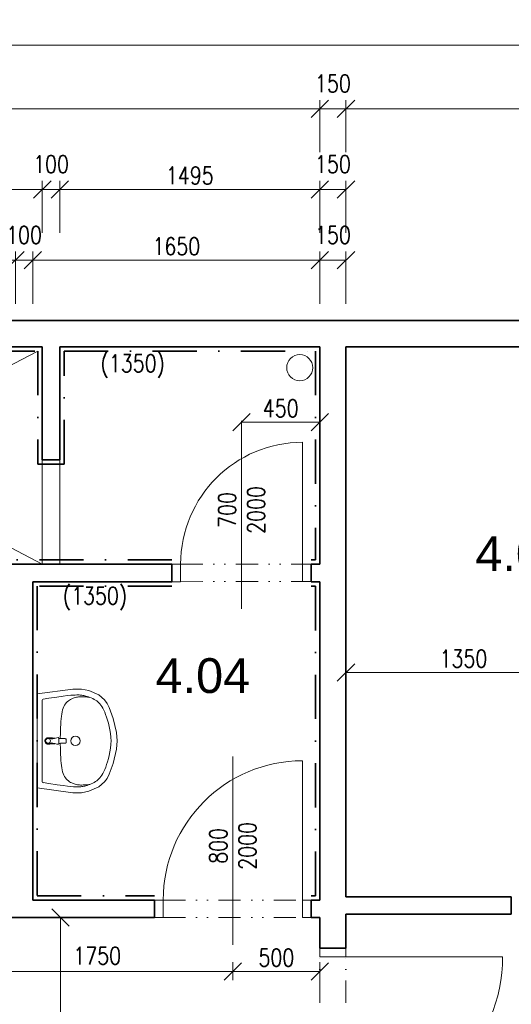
# Model space of a CAD drawing. Header units: millimetres. Extents: x -485339 to 286898, y -1189934 to 1602269.
# Tile 139 of 230: x -72230 to -69405, y -717226 to -711569. Entities that reach past the tile are written whole.
import ezdxf

# ---------------------------------------------------------------- set-up
doc = ezdxf.new("R2010")
doc.units = ezdxf.units.MM
doc.header["$LTSCALE"] = 10
doc.linetypes.add('DASHDOT', pattern=[25.4, 12.7, -6.35, 0, -6.35])
doc.linetypes.add('DĚLICÍ2', pattern=[15.875, 6.35, -3.175, 0, -3.175, 0, -3.175])
doc.layers.get('Defpoints').update_dxf_attribs({"lineweight": 0})
for name, color, linetype, lineweight, true_color in [('BOUR_DVEŘE', 7, 'Continuous', 18, 0x4ccd32), ('BOUR_ker.obklad', 7, 'DASHDOT', 35, 0x4ccd32), ('BOUR_zařizováky', 7, 'Continuous', 18, 0x4ccd32), ('BOURÁNÍ_POPIS', 7, 'Continuous', 18, 0x4ccd32)]:
    doc.layers.add(name, color=color, linetype=linetype, lineweight=lineweight, true_color=true_color)
for name, color, linetype, lineweight in [('St__otvory_dveře', 40, 'Continuous', 18), ('St_kóty', 132, 'Continuous', 18), ('St_plocha_místnosti', 250, 'Continuous', 18), ('St_popis_otvory', 40, 'Continuous', 18), ('St_čáry_obrys', 5, 'Continuous', 35), ('St_čáry_plné', 250, 'Continuous', 18), ('ZTI_ST_kanalda', 234, 'Continuous', 18)]:
    doc.layers.add(name, color=color, linetype=linetype, lineweight=lineweight)
doc.styles.add('Andy', font='arial.ttf')
doc.styles.get("Standard").update_dxf_attribs({"font": 'simplex.shx', "width": 0.8})
doc.dimstyles.new('stavebníM50 vnitřní', dxfattribs={"dimtxt": 100, "dimasz": 100, "dimexe": 50, "dimexo": 100, "dimgap": 30, "dimtad": 1, "dimdec": 0, "dimtxsty": 'Standard', "dimblk": 'OBLIQUE', "dimcen": 2.5, "dimclrd": 256, "dimclre": 256, "dimclrt": 256, "dimadec": 0, "dimazin": 0, "dimtfac": 1, "dimtdec": 0, "dimtmove": 2, "dimatfit": 2, "dimldrblk": 'OBLIQUE', "dimfxl": 250, "dimfxlon": 1, "dimlwd": -1, "dimlwe": -1, "dimarcsym": 0})

# ---------------------------------------------------------------- blocks, each defined once
blk = doc.blocks.new('G$CC1796412')
at = {"layer": 'St__otvory_dveře', "color": 0, "ltscale": 2}
blk.add_lwpolyline([(850, 0.8), (850, 800.8)], dxfattribs=at)
at = {"layer": 'St__otvory_dveře', "ltscale": 2}
for points in [[(50, 0), (0, 0), (0, -100), (50, -100)], [(900, 0.8), (850, 0.8), (850, -99.2), (900, -99.2)]]:
    blk.add_lwpolyline(points, close=True, dxfattribs=at)
at = {"layer": 'St__otvory_dveře', "linetype": 'DĚLICÍ2', "ltscale": 2}
for points in [[(50, 0), (850, 0.8)], [(50, -100), (850, -99.2)]]:
    blk.add_lwpolyline(points, dxfattribs=at)
at = {"layer": 'St__otvory_dveře', "color": 0, "ltscale": 2}
blk.add_arc((850, 0.8), 800, 90, 180, dxfattribs=at)
blk = doc.blocks.new('G$CB4A84410')
at = {"layer": 'St__otvory_dveře', "ltscale": 2}
for points in [[(100, -50), (100, 0), (0, 0), (0, -50)], [(100.8, -800), (100.8, -750), (0.8, -750), (0.8, -800)]]:
    blk.add_lwpolyline(points, close=True, dxfattribs=at)
at = {"layer": 'St__otvory_dveře', "linetype": 'DĚLICÍ2', "ltscale": 2}
for points in [[(0, -50), (0.8, -750)], [(100, -50), (100.8, -750)]]:
    blk.add_lwpolyline(points, dxfattribs=at)
at = {"layer": 'St__otvory_dveře', "color": 0, "ltscale": 2}
blk.add_lwpolyline([(100.8, -750), (800.8, -750)], dxfattribs=at)
blk.add_arc((100.8, -750), 700, 0, 90, dxfattribs=at)
blk = doc.blocks.new('19252405')
at = {"color": 0}
for p, q in [((-297.4, 289), (-354.4, 263.7)), ((-256, 297.9), (-297.4, 289)), ((-205.9, 297.8), (-256, 297.9)), ((-0.1, 270), (-205.9, 297.8)), ((-387.8, 235.1), (-402, 215.6)), ((-354.4, 263.7), (-387.8, 235.1)), ((-342.8, 229.3), (-349.3, 224.2)), ((-335.7, 234), (-342.8, 229.3)), ((-328.1, 238.5), (-335.7, 234)), ((-319.9, 242.7), (-328.1, 238.5)), ((-311.4, 246.6), (-319.9, 242.7)), ((-303, 250), (-311.4, 246.6)), ((-294.7, 253.1), (-303, 250)), ((-296.5, 251), (-303, 250)), ((-289.1, 251.8), (-296.5, 251)), ((-287, 255.6), (-294.7, 253.1)), ((-281, 252.4), (-289.1, 251.8)), ((-279.9, 257.7), (-287, 255.6)), ((-272.6, 252.9), (-281, 252.4)), ((-273.6, 259.4), (-279.9, 257.7)), ((-267.9, 260.7), (-273.6, 259.4)), ((-264.3, 253.2), (-272.6, 252.9)), ((-262.5, 261.7), (-267.9, 260.7)), ((-256.6, 253.4), (-264.3, 253.2)), ((-257.4, 262.5), (-262.5, 261.7)), ((-252.3, 263.1), (-257.4, 262.5)), ((-249.5, 253.4), (-256.6, 253.4)), ((-247.3, 263.5), (-252.3, 263.1)), ((-243.2, 253.2), (-249.5, 253.4)), ((-242, 263.9), (-247.3, 263.5)), ((-237.2, 252.7), (-243.2, 253.2)), ((-236, 264), (-242, 263.9)), ((-231.5, 252), (-237.2, 252.7)), ((-228.7, 263.9), (-236, 264)), ((-225.7, 250.8), (-231.5, 252)), ((-219.5, 263.5), (-228.7, 263.9)), ((-219.7, 249.3), (-225.7, 250.8)), ((-213.4, 247.2), (-219.7, 249.3)), ((-208.3, 262.9), (-219.5, 263.5)), ((-206.7, 244.7), (-213.4, 247.2)), ((-194.3, 261.8), (-208.3, 262.9)), ((-199.8, 241.7), (-206.7, 244.7)), ((-192.9, 238.2), (-199.8, 241.7)), ((-175.7, 260), (-194.3, 261.8)), ((-186.2, 234.2), (-192.9, 238.2)), ((-179.7, 229.6), (-186.2, 234.2)), ((-173.6, 224.5), (-179.7, 229.6)), ((-149.9, 256.8), (-175.7, 260)), ((-114.5, 252), (-149.9, 256.8)), ((-67.2, 245), (-114.5, 252)), ((-34.3, 239.9), (-67.2, 245)), ((-30.1, 235), (-29.9, -235)), ((-0.1, 270), (0.1, -270)), ((-415, 191.7), (-438, 129.3)), ((-402, 215.6), (-415, 191.7)), ((-383.4, 176.7), (-388.8, 164.5)), ((-377.9, 187.5), (-383.4, 176.7)), ((-372.4, 197), (-377.9, 187.5)), ((-366.9, 205.2), (-372.4, 197)), ((-361.2, 212.3), (-366.9, 205.2)), ((-355.4, 218.6), (-361.2, 212.3)), ((-349.3, 224.2), (-355.4, 218.6)), ((-168, 218.8), (-173.6, 224.5)), ((-162.7, 212.4), (-168, 218.8)), ((-158, 205.2), (-162.7, 212.4)), ((-153.7, 197.1), (-158, 205.2)), ((-149.9, 188), (-153.7, 197.1)), ((-146.7, 177.9), (-149.9, 188)), ((-143.9, 166.8), (-146.7, 177.9)), ((-438, 129.3), (-456.2, 47.3)), ((-404.5, 119.4), (-409.5, 101.6)), ((-399.3, 135.8), (-404.5, 119.4)), ((-394.1, 150.9), (-399.3, 135.8)), ((-388.8, 164.5), (-394.1, 150.9)), ((-141.5, 154.5), (-143.9, 166.8)), ((-139.5, 141.3), (-141.5, 154.5)), ((-137.9, 127), (-139.5, 141.3)), ((-136.6, 111.6), (-137.9, 127)), ((-418.2, 63.2), (-421.5, 42.6)), ((-414.2, 82.9), (-418.2, 63.2)), ((-409.5, 101.6), (-414.2, 82.9)), ((-135.5, 95.2), (-136.6, 111.6)), ((-134.7, 77.8), (-135.5, 95.2)), ((-134.1, 59.5), (-134.7, 77.8)), ((-133.8, 40.3), (-134.1, 59.5)), ((-456.2, 47.3), (-460, -0.1)), ((-423.8, 21.2), (-425.1, -1.9)), ((-423.8, -21.5), (-425.1, 1.7)), ((-421.5, 42.6), (-423.8, 21.2)), ((-167.6, 4.8), (-167.7, 2.2)), ((-167.7, 2.2), (-167.7, 0)), ((-167.5, 6.7), (-167.6, 4.8)), ((-167.4, 8), (-167.5, 6.7)), ((-167.2, 9), (-167.4, 8)), ((-167, 9.6), (-167.2, 9)), ((-166.7, 10.2), (-167, 9.6)), ((-166.5, 10.7), (-166.7, 10.2)), ((-166.2, 11.1), (-166.5, 10.7)), ((-165.8, 11.4), (-166.2, 11.1)), ((-165.5, 11.7), (-165.8, 11.4)), ((-165.1, 11.9), (-165.5, 11.7)), ((-164.7, 12.1), (-165.1, 11.9)), ((-164.2, 12.3), (-164.7, 12.1)), ((-163.7, 12.5), (-164.2, 12.3)), ((-163.2, 12.6), (-163.7, 12.5)), ((-162.5, 12.7), (-163.2, 12.6)), ((-161.8, 12.9), (-162.5, 12.7)), ((-160.9, 13), (-161.8, 12.9)), ((-159.9, 13), (-160.9, 13)), ((-158.7, 13.1), (-159.9, 13)), ((-157.3, 13.2), (-158.7, 13.1)), ((-155.5, 13.3), (-157.3, 13.2)), ((-153.4, 13.3), (-155.5, 13.3)), ((-150.9, 13.4), (-153.4, 13.3)), ((-148.1, 13.5), (-150.9, 13.4)), ((-145, 13.6), (-148.1, 13.5)), ((-141.7, 13.6), (-145, 13.6)), ((-138.2, 13.8), (-141.7, 13.6)), ((-134.6, 13.9), (-138.2, 13.8)), ((-131.1, 14), (-134.6, 13.9)), ((-133.5, 20.5), (-133.8, 40.3)), ((-133.5, 13.9), (-133.5, 20.5)), ((-127.5, 14.2), (-131.1, 14)), ((-124.2, 14.4), (-127.5, 14.2)), ((-125.2, 8.9), (-125.9, 0)), ((-124.7, 12.6), (-125.2, 8.9)), ((-123.5, 16.6), (-124.7, 12.6)), ((-122.5, 18), (-123.5, 16.6)), ((-120.2, 19), (-122.5, 18)), ((-113.5, 18.2), (-120.2, 19)), ((-100.4, 14.6), (-113.5, 18.2)), ((-101.7, 15.8), (-104.1, 15.6)), ((-99.2, 15.9), (-101.7, 15.8)), ((-90.4, 12.4), (-100.4, 14.6)), ((-96.8, 16.1), (-99.2, 15.9)), ((-94.8, 16.2), (-96.8, 16.1)), ((-92.9, 16.4), (-94.8, 16.2)), ((-91.1, 16.5), (-92.9, 16.4)), ((-89.5, 16.6), (-91.1, 16.5)), ((-85, 11.7), (-90.4, 12.4)), ((-88, 16.7), (-89.5, 16.6)), ((-86.5, 16.8), (-88, 16.7)), ((-85, 16.9), (-86.5, 16.8)), ((-83.5, 17), (-85, 16.9)), ((-80.9, 12), (-85, 11.7)), ((-82, 17.1), (-83.5, 17)), ((-80.6, 17.2), (-82, 17.1)), ((-76.4, 13), (-80.9, 12)), ((-79.2, 17.3), (-80.6, 17.2)), ((-78, 17.4), (-79.2, 17.3)), ((-76.8, 17.5), (-78, 17.4)), ((-75.7, 17.5), (-76.8, 17.5)), ((-70.6, 14.3), (-76.4, 13)), ((-74.6, 17.6), (-75.7, 17.5)), ((-73.6, 17.7), (-74.6, 17.6)), ((-72.5, 17.8), (-73.6, 17.7)), ((-71.4, 17.8), (-72.5, 17.8)), ((-70.3, 17.9), (-71.4, 17.8)), ((-63.6, 15), (-70.6, 14.3)), ((-69, 17.9), (-70.3, 17.9)), ((-67.6, 18), (-69, 17.9)), ((-65.9, 18.1), (-67.6, 18)), ((-64, 18.1), (-65.9, 18.1)), ((-61.7, 18.2), (-64, 18.1)), ((-55.3, 16.9), (-55.3, 16.9)), ((-49.8, 12.9), (-49.8, 12.9)), ((-46.2, 7), (-46.2, 7)), ((-456.2, -47.5), (-460, -0.1)), ((-438, -129.6), (-456.2, -47.5)), ((-421.5, -42.8), (-423.8, -21.5)), ((-418.2, -63.4), (-421.5, -42.8)), ((-167.7, -2.3), (-167.7, 0)), ((-167.6, -4.9), (-167.7, -2.3)), ((-167.5, -6.8), (-167.6, -4.9)), ((-167.4, -8.1), (-167.5, -6.8)), ((-167.2, -9), (-167.4, -8.1)), ((-167, -9.7), (-167.2, -9)), ((-166.7, -10.3), (-167, -9.7)), ((-166.4, -10.8), (-166.7, -10.3)), ((-166.1, -11.2), (-166.4, -10.8)), ((-165.8, -11.5), (-166.1, -11.2)), ((-165.5, -11.8), (-165.8, -11.5)), ((-165.1, -12), (-165.5, -11.8)), ((-164.7, -12.2), (-165.1, -12)), ((-164.2, -12.4), (-164.7, -12.2)), ((-163.7, -12.6), (-164.2, -12.4)), ((-163.2, -12.7), (-163.7, -12.6)), ((-162.5, -12.8), (-163.2, -12.7)), ((-161.8, -12.9), (-162.5, -12.8)), ((-160.9, -13), (-161.8, -12.9)), ((-159.9, -13.1), (-160.9, -13)), ((-158.7, -13.2), (-159.9, -13.1)), ((-157.3, -13.3), (-158.7, -13.2)), ((-155.5, -13.3), (-157.3, -13.3)), ((-153.4, -13.4), (-155.5, -13.3)), ((-150.9, -13.5), (-153.4, -13.4)), ((-148.1, -13.5), (-150.9, -13.5)), ((-145, -13.6), (-148.1, -13.5)), ((-141.6, -13.7), (-145, -13.6)), ((-138.2, -13.8), (-141.6, -13.7)), ((-134.6, -13.9), (-138.2, -13.8)), ((-131, -14.1), (-134.6, -13.9)), ((-133.7, -40.4), (-134.1, -59.5)), ((-133.5, -20.5), (-133.7, -40.4)), ((-133.5, -14), (-133.5, -20.5)), ((-127.5, -14.3), (-131, -14.1)), ((-124.2, -14.4), (-127.5, -14.3)), ((-125.2, -8.9), (-125.9, 0)), ((-124.7, -12.6), (-125.2, -8.9)), ((-123.4, -16.6), (-124.7, -12.6)), ((-122.5, -18.1), (-123.4, -16.6)), ((-120.2, -19.1), (-122.5, -18.1)), ((-113.5, -18.2), (-120.2, -19.1)), ((-100.4, -14.7), (-113.5, -18.2)), ((-101.7, -15.8), (-104.1, -15.6)), ((-99.2, -16), (-101.7, -15.8)), ((-90.4, -12.4), (-100.4, -14.7)), ((-96.8, -16.1), (-99.2, -16)), ((-94.7, -16.3), (-96.8, -16.1)), ((-92.9, -16.4), (-94.7, -16.3)), ((-91.1, -16.5), (-92.9, -16.4)), ((-89.5, -16.6), (-91.1, -16.5)), ((-85, -11.7), (-90.4, -12.4)), ((-88, -16.7), (-89.5, -16.6)), ((-86.5, -16.8), (-88, -16.7)), ((-85, -16.9), (-86.5, -16.8)), ((-80.8, -12.1), (-85, -11.7)), ((-83.5, -17), (-85, -16.9)), ((-82, -17.1), (-83.5, -17)), ((-80.6, -17.2), (-82, -17.1)), ((-76.4, -13), (-80.8, -12.1)), ((-79.2, -17.3), (-80.6, -17.2)), ((-78, -17.4), (-79.2, -17.3)), ((-76.8, -17.5), (-78, -17.4)), ((-75.7, -17.6), (-76.8, -17.5)), ((-70.6, -14.3), (-76.4, -13)), ((-74.6, -17.7), (-75.7, -17.6)), ((-73.5, -17.7), (-74.6, -17.7)), ((-72.5, -17.8), (-73.5, -17.7)), ((-71.4, -17.9), (-72.5, -17.8)), ((-70.3, -17.9), (-71.4, -17.9)), ((-63.6, -15), (-70.6, -14.3)), ((-69, -18), (-70.3, -17.9)), ((-67.6, -18), (-69, -18)), ((-65.9, -18.1), (-67.6, -18)), ((-63.9, -18.2), (-65.9, -18.1)), ((-61.6, -18.2), (-63.9, -18.2)), ((-55.3, -16.9), (-55.3, -16.9)), ((-49.8, -12.9), (-49.8, -12.9)), ((-46.2, -7.1), (-46.2, -7.1)), ((-44.9, 0), (-44.9, 0)), ((-414.1, -83.1), (-418.2, -63.4)), ((-409.5, -101.8), (-414.1, -83.1)), ((-404.4, -119.5), (-409.5, -101.8)), ((-136.5, -111.6), (-137.8, -127)), ((-135.5, -95.2), (-136.5, -111.6)), ((-134.7, -77.8), (-135.5, -95.2)), ((-134.1, -59.5), (-134.7, -77.8)), ((-414.9, -191.9), (-438, -129.6)), ((-399.3, -136), (-404.4, -119.5)), ((-394, -151.1), (-399.3, -136)), ((-388.7, -164.7), (-394, -151.1)), ((-383.3, -176.9), (-388.7, -164.7)), ((-143.8, -166.8), (-146.6, -178)), ((-141.4, -154.6), (-143.8, -166.8)), ((-139.4, -141.4), (-141.4, -154.6)), ((-137.8, -127), (-139.4, -141.4)), ((-401.9, -215.8), (-414.9, -191.9)), ((-387.7, -235.3), (-401.9, -215.8)), ((-377.8, -187.7), (-383.3, -176.9)), ((-372.3, -197.1), (-377.8, -187.7)), ((-366.8, -205.3), (-372.3, -197.1)), ((-361.1, -212.5), (-366.8, -205.3)), ((-355.3, -218.8), (-361.1, -212.5)), ((-349.1, -224.4), (-355.3, -218.8)), ((-342.6, -229.5), (-349.1, -224.4)), ((-173.5, -224.6), (-179.6, -229.7)), ((-167.9, -218.9), (-173.5, -224.6)), ((-162.6, -212.5), (-167.9, -218.9)), ((-157.9, -205.2), (-162.6, -212.5)), ((-153.6, -197.1), (-157.9, -205.2)), ((-149.9, -188.1), (-153.6, -197.1)), ((-146.6, -178), (-149.9, -188.1)), ((-354.3, -263.9), (-387.7, -235.3)), ((-297.3, -289.2), (-354.3, -263.9)), ((-335.6, -234.2), (-342.6, -229.5)), ((-328, -238.7), (-335.6, -234.2)), ((-319.8, -242.9), (-328, -238.7)), ((-311.3, -246.7), (-319.8, -242.9)), ((-302.9, -250.2), (-311.3, -246.7)), ((-296.4, -251.1), (-302.9, -250.2)), ((-294.6, -253.2), (-302.9, -250.2)), ((-289, -251.9), (-296.4, -251.1)), ((-286.8, -255.8), (-294.6, -253.2)), ((-280.8, -252.6), (-289, -251.9)), ((-279.8, -257.9), (-286.8, -255.8)), ((-272.5, -253), (-280.8, -252.6)), ((-273.5, -259.5), (-279.8, -257.9)), ((-267.7, -260.8), (-273.5, -259.5)), ((-264.2, -253.4), (-272.5, -253)), ((-262.4, -261.8), (-267.7, -260.8)), ((-256.4, -253.5), (-264.2, -253.4)), ((-257.3, -262.6), (-262.4, -261.8)), ((-252.2, -263.2), (-257.3, -262.6)), ((-249.4, -253.5), (-256.4, -253.5)), ((-247.1, -263.7), (-252.2, -263.2)), ((-243, -253.3), (-249.4, -253.5)), ((-241.9, -264), (-247.1, -263.7)), ((-237.1, -252.9), (-243, -253.3)), ((-235.9, -264.1), (-241.9, -264)), ((-231.4, -252.1), (-237.1, -252.9)), ((-228.5, -264), (-235.9, -264.1)), ((-225.6, -250.9), (-231.4, -252.1)), ((-219.4, -263.7), (-228.5, -264)), ((-219.6, -249.4), (-225.6, -250.9)), ((-213.2, -247.3), (-219.6, -249.4)), ((-208.1, -263), (-219.4, -263.7)), ((-206.6, -244.8), (-213.2, -247.3)), ((-194.2, -261.9), (-208.1, -263)), ((-199.7, -241.8), (-206.6, -244.8)), ((0.1, -270), (-205.7, -297.9)), ((-192.8, -238.3), (-199.7, -241.8)), ((-175.6, -260), (-194.2, -261.9)), ((-186.1, -234.3), (-192.8, -238.3)), ((-179.6, -229.7), (-186.1, -234.3)), ((-149.8, -256.9), (-175.6, -260)), ((-114.4, -252.1), (-149.8, -256.9)), ((-67, -245.1), (-114.4, -252.1)), ((-34.2, -239.9), (-67, -245.1)), ((-255.9, -298), (-297.3, -289.2)), ((-205.7, -297.9), (-255.9, -298))]:
    blk.add_line(p, q, dxfattribs=at)
for centre, major_axis, start_param, end_param in [((-35.1, 235), (3.54, 3.54), 5.498034, 6.914051), ((-220, -0.1), (19.1, 19.1), 0.785398, 7.068583), ((-62.9, 0), (-9.75, 9.75), -0.785398, 5.497787), ((-62.9, 0), (10.6, 10.6), 3.881371, 7.115283), ((-61.7, 2.9), (-10.9, 10.9), -1.209553, -0.785152), ((-62.3, 1.5), (11.9, 11.9), 6.239989, 6.644428), ((-63.3, 0.6), (-12.9, 12.9), 4.290124, 4.669192), ((-64.8, 0), (-14, 14), 3.927237, 4.290124), ((-61.7, -2.9), (-10.9, 10.9), 2.356441, 2.780842), ((-62.3, -1.5), (11.9, 11.9), 4.351639, 4.756078), ((-63.3, -0.6), (-12.9, 12.9), 3.185282, 3.564351), ((-64.8, 0), (-14, 14), 3.564351, 3.927237), ((-34.9, -235), (-3.54, 3.54), 2.51122, 3.927237)]:
    blk.add_ellipse(centre, major_axis=major_axis, ratio=1, start_param=start_param, end_param=end_param, dxfattribs=at)
blk = doc.blocks.new('G$CD8DE4D11')
at = {"layer": 'St__otvory_dveře', "ltscale": 2}
for points in [[(-150, -50), (-150, 0), (0, 0), (0, -50)], [(-150.8, -1000), (-150.8, -950), (-0.8, -950), (-0.8, -1000)]]:
    blk.add_lwpolyline(points, close=True, dxfattribs=at)
at = {"layer": 'St__otvory_dveře', "linetype": 'DĚLICÍ2', "ltscale": 2}
for points in [[(-150, -50), (-150.8, -950)], [(0, -50), (-0.8, -950)]]:
    blk.add_lwpolyline(points, dxfattribs=at)
at = {"layer": 'St__otvory_dveře', "color": 0, "ltscale": 2}
blk.add_lwpolyline([(-150.8, -950), (-1050.8, -950)], dxfattribs=at)
blk.add_arc((-150.8, -950), 900, 90, 180, dxfattribs=at)
blk = doc.blocks.new('_OBLIQUE')
at = {"color": 0, "linetype": 'ByBlock'}
blk.add_line((-0.5, -0.5), (0.5, 0.5), dxfattribs=at)
blk = doc.blocks.new('*D5293')
at = {"layer": 'Defpoints', "color": 0}
for p in [(-70504.9, -712080.4), (-74454.9, -712736.1), (-70504.9, -712736.1)]:
    blk.add_point(p, dxfattribs=at)
at = {"layer": 'St_kóty'}
for p, q in [((-74454.9, -712330.4), (-74454.9, -712030.4)), ((-70504.9, -712330.4), (-70504.9, -712030.4)), ((-74454.9, -712080.4), (-70504.9, -712080.4))]:
    blk.add_line(p, q, dxfattribs=at)
at = {"layer": 'St_kóty', "linetype": 'ByBlock', "xscale": 100, "yscale": 100, "zscale": 100, "rotation": 180}
blk.add_blockref('_OBLIQUE', (-74454.9, -712080.4), dxfattribs=at)
at = {"layer": 'St_kóty', "linetype": 'ByBlock', "xscale": 100, "yscale": 100, "zscale": 100}
blk.add_blockref('_OBLIQUE', (-70504.9, -712080.4), dxfattribs=at)
at = {"layer": 'St_kóty', "insert": (-72479.9, -712000.4), "char_height": 100, "attachment_point": 5}
blk.add_mtext('3950', dxfattribs=at)
blk = doc.blocks.new('*D5294')
at = {"layer": 'Defpoints', "color": 0}
for p in [(-70354.9, -712080.4), (-70504.9, -712736.1), (-70354.9, -712736.1)]:
    blk.add_point(p, dxfattribs=at)
at = {"layer": 'St_kóty'}
for p, q in [((-70504.9, -712330.4), (-70504.9, -712030.4)), ((-70354.9, -712330.4), (-70354.9, -712030.4)), ((-70504.9, -712080.4), (-70354.9, -712080.4))]:
    blk.add_line(p, q, dxfattribs=at)
at = {"layer": 'St_kóty', "linetype": 'ByBlock', "xscale": 100, "yscale": 100, "zscale": 100, "rotation": 180}
blk.add_blockref('_OBLIQUE', (-70504.9, -712080.4), dxfattribs=at)
at = {"layer": 'St_kóty', "linetype": 'ByBlock', "xscale": 100, "yscale": 100, "zscale": 100}
blk.add_blockref('_OBLIQUE', (-70354.9, -712080.4), dxfattribs=at)
at = {"layer": 'St_kóty', "insert": (-70429.9, -711935.4), "char_height": 100, "attachment_point": 5}
blk.add_mtext('150', dxfattribs=at)
blk = doc.blocks.new('*D5295')
at = {"layer": 'Defpoints', "color": 0}
for p in [(-68054.9, -712080.4), (-70354.9, -712736.1), (-68054.9, -712736.1)]:
    blk.add_point(p, dxfattribs=at)
at = {"layer": 'St_kóty'}
for p, q in [((-70354.9, -712330.4), (-70354.9, -712030.4)), ((-68054.9, -712330.4), (-68054.9, -712030.4)), ((-70354.9, -712080.4), (-68054.9, -712080.4))]:
    blk.add_line(p, q, dxfattribs=at)
at = {"layer": 'St_kóty', "linetype": 'ByBlock', "xscale": 100, "yscale": 100, "zscale": 100, "rotation": 180}
blk.add_blockref('_OBLIQUE', (-70354.9, -712080.4), dxfattribs=at)
at = {"layer": 'St_kóty', "linetype": 'ByBlock', "xscale": 100, "yscale": 100, "zscale": 100}
blk.add_blockref('_OBLIQUE', (-68054.9, -712080.4), dxfattribs=at)
at = {"layer": 'St_kóty', "insert": (-69204.9, -712000.4), "char_height": 100, "attachment_point": 5}
blk.add_mtext('2300', dxfattribs=at)
blk = doc.blocks.new('*D5304')
at = {"layer": 'Defpoints', "color": 0}
for p in [(-72254.9, -712950.7), (-73354.9, -714797.8), (-72254.9, -714797.8)]:
    blk.add_point(p, dxfattribs=at)
at = {"layer": 'St_kóty'}
for p, q in [((-73354.9, -713200.7), (-73354.9, -712900.7)), ((-72254.9, -713200.7), (-72254.9, -712900.7)), ((-73354.9, -712950.7), (-72254.9, -712950.7))]:
    blk.add_line(p, q, dxfattribs=at)
at = {"layer": 'St_kóty', "linetype": 'ByBlock', "xscale": 100, "yscale": 100, "zscale": 100, "rotation": 180}
blk.add_blockref('_OBLIQUE', (-73354.9, -712950.7), dxfattribs=at)
at = {"layer": 'St_kóty', "linetype": 'ByBlock', "xscale": 100, "yscale": 100, "zscale": 100}
blk.add_blockref('_OBLIQUE', (-72254.9, -712950.7), dxfattribs=at)
at = {"layer": 'St_kóty', "insert": (-72804.9, -712870.7), "char_height": 100, "attachment_point": 5}
blk.add_mtext('1100', dxfattribs=at)
blk = doc.blocks.new('*D5305')
at = {"layer": 'Defpoints', "color": 0}
for p in [(-72154.9, -712950.7), (-72254.9, -714797.8), (-72154.9, -714797.8)]:
    blk.add_point(p, dxfattribs=at)
at = {"layer": 'St_kóty'}
for p, q in [((-72254.9, -713200.7), (-72254.9, -712900.7)), ((-72154.9, -713200.7), (-72154.9, -712900.7)), ((-72254.9, -712950.7), (-72154.9, -712950.7))]:
    blk.add_line(p, q, dxfattribs=at)
at = {"layer": 'St_kóty', "linetype": 'ByBlock', "xscale": 100, "yscale": 100, "zscale": 100, "rotation": 180}
blk.add_blockref('_OBLIQUE', (-72254.9, -712950.7), dxfattribs=at)
at = {"layer": 'St_kóty', "linetype": 'ByBlock', "xscale": 100, "yscale": 100, "zscale": 100}
blk.add_blockref('_OBLIQUE', (-72154.9, -712950.7), dxfattribs=at)
at = {"layer": 'St_kóty', "insert": (-72204.9, -712805.7), "char_height": 100, "attachment_point": 5}
blk.add_mtext('100', dxfattribs=at)
blk = doc.blocks.new('*D5306')
at = {"layer": 'Defpoints', "color": 0}
for p in [(-70504.9, -712950.7), (-72154.9, -714797.8), (-70504.9, -714797.8)]:
    blk.add_point(p, dxfattribs=at)
at = {"layer": 'St_kóty'}
for p, q in [((-72154.9, -713200.7), (-72154.9, -712900.7)), ((-70504.9, -713200.7), (-70504.9, -712900.7)), ((-72154.9, -712950.7), (-70504.9, -712950.7))]:
    blk.add_line(p, q, dxfattribs=at)
at = {"layer": 'St_kóty', "linetype": 'ByBlock', "xscale": 100, "yscale": 100, "zscale": 100, "rotation": 180}
blk.add_blockref('_OBLIQUE', (-72154.9, -712950.7), dxfattribs=at)
at = {"layer": 'St_kóty', "linetype": 'ByBlock', "xscale": 100, "yscale": 100, "zscale": 100}
blk.add_blockref('_OBLIQUE', (-70504.9, -712950.7), dxfattribs=at)
at = {"layer": 'St_kóty', "insert": (-71329.9, -712870.7), "char_height": 100, "attachment_point": 5}
blk.add_mtext('1650', dxfattribs=at)
blk = doc.blocks.new('*D5307')
at = {"layer": 'Defpoints', "color": 0}
for p in [(-70354.9, -712950.7), (-70504.9, -714797.8), (-70354.9, -714797.8)]:
    blk.add_point(p, dxfattribs=at)
at = {"layer": 'St_kóty'}
for p, q in [((-70504.9, -713200.7), (-70504.9, -712900.7)), ((-70354.9, -713200.7), (-70354.9, -712900.7)), ((-70504.9, -712950.7), (-70354.9, -712950.7))]:
    blk.add_line(p, q, dxfattribs=at)
at = {"layer": 'St_kóty', "linetype": 'ByBlock', "xscale": 100, "yscale": 100, "zscale": 100, "rotation": 180}
blk.add_blockref('_OBLIQUE', (-70504.9, -712950.7), dxfattribs=at)
at = {"layer": 'St_kóty', "linetype": 'ByBlock', "xscale": 100, "yscale": 100, "zscale": 100}
blk.add_blockref('_OBLIQUE', (-70354.9, -712950.7), dxfattribs=at)
at = {"layer": 'St_kóty', "insert": (-70429.9, -712805.7), "char_height": 100, "attachment_point": 5}
blk.add_mtext('150', dxfattribs=at)
blk = doc.blocks.new('*D5308')
at = {"layer": 'Defpoints', "color": 0}
for p in [(-59724.9, -711714.4), (-74604.9, -712982.9), (-59724.9, -712982.9)]:
    blk.add_point(p, dxfattribs=at)
at = {"layer": 'St_kóty'}
for p, q in [((-74604.9, -711964.4), (-74604.9, -711664.4)), ((-59724.9, -711964.4), (-59724.9, -711664.4)), ((-74604.9, -711714.4), (-59724.9, -711714.4))]:
    blk.add_line(p, q, dxfattribs=at)
at = {"layer": 'St_kóty', "linetype": 'ByBlock', "xscale": 100, "yscale": 100, "zscale": 100, "rotation": 180}
blk.add_blockref('_OBLIQUE', (-74604.9, -711714.4), dxfattribs=at)
at = {"layer": 'St_kóty', "linetype": 'ByBlock', "xscale": 100, "yscale": 100, "zscale": 100}
blk.add_blockref('_OBLIQUE', (-59724.9, -711714.4), dxfattribs=at)
at = {"layer": 'St_kóty', "insert": (-67164.9, -711634.4), "char_height": 100, "attachment_point": 5}
blk.add_mtext('14880', dxfattribs=at)
blk = doc.blocks.new('*D5310')
at = {"layer": 'Defpoints', "color": 0}
for p in [(-72099.9, -712544.1), (-74454.9, -713447.8), (-72099.9, -713447.8)]:
    blk.add_point(p, dxfattribs=at)
at = {"layer": 'St_kóty'}
for p, q in [((-74454.9, -712794.1), (-74454.9, -712494.1)), ((-72099.9, -712794.1), (-72099.9, -712494.1)), ((-74454.9, -712544.1), (-72099.9, -712544.1))]:
    blk.add_line(p, q, dxfattribs=at)
at = {"layer": 'St_kóty', "linetype": 'ByBlock', "xscale": 100, "yscale": 100, "zscale": 100, "rotation": 180}
blk.add_blockref('_OBLIQUE', (-74454.9, -712544.1), dxfattribs=at)
at = {"layer": 'St_kóty', "linetype": 'ByBlock', "xscale": 100, "yscale": 100, "zscale": 100}
blk.add_blockref('_OBLIQUE', (-72099.9, -712544.1), dxfattribs=at)
at = {"layer": 'St_kóty', "insert": (-73277.4, -712464.1), "char_height": 100, "attachment_point": 5}
blk.add_mtext('2355', dxfattribs=at)
blk = doc.blocks.new('*D5311')
at = {"layer": 'Defpoints', "color": 0}
for p in [(-71999.9, -712544.1), (-72099.9, -713447.8), (-71999.9, -713447.8)]:
    blk.add_point(p, dxfattribs=at)
at = {"layer": 'St_kóty'}
for p, q in [((-72099.9, -712794.1), (-72099.9, -712494.1)), ((-71999.9, -712794.1), (-71999.9, -712494.1)), ((-72099.9, -712544.1), (-71999.9, -712544.1))]:
    blk.add_line(p, q, dxfattribs=at)
at = {"layer": 'St_kóty', "linetype": 'ByBlock', "xscale": 100, "yscale": 100, "zscale": 100, "rotation": 180}
blk.add_blockref('_OBLIQUE', (-72099.9, -712544.1), dxfattribs=at)
at = {"layer": 'St_kóty', "linetype": 'ByBlock', "xscale": 100, "yscale": 100, "zscale": 100}
blk.add_blockref('_OBLIQUE', (-71999.9, -712544.1), dxfattribs=at)
at = {"layer": 'St_kóty', "insert": (-72049.9, -712399.1), "char_height": 100, "attachment_point": 5}
blk.add_mtext('100', dxfattribs=at)
blk = doc.blocks.new('*D5312')
at = {"layer": 'Defpoints', "color": 0}
for p in [(-70504.9, -712544.1), (-71999.9, -713447.8), (-70504.9, -713447.8)]:
    blk.add_point(p, dxfattribs=at)
at = {"layer": 'St_kóty'}
for p, q in [((-71999.9, -712794.1), (-71999.9, -712494.1)), ((-70504.9, -712794.1), (-70504.9, -712494.1)), ((-71999.9, -712544.1), (-70504.9, -712544.1))]:
    blk.add_line(p, q, dxfattribs=at)
at = {"layer": 'St_kóty', "linetype": 'ByBlock', "xscale": 100, "yscale": 100, "zscale": 100, "rotation": 180}
blk.add_blockref('_OBLIQUE', (-71999.9, -712544.1), dxfattribs=at)
at = {"layer": 'St_kóty', "linetype": 'ByBlock', "xscale": 100, "yscale": 100, "zscale": 100}
blk.add_blockref('_OBLIQUE', (-70504.9, -712544.1), dxfattribs=at)
at = {"layer": 'St_kóty', "insert": (-71252.4, -712464.1), "char_height": 100, "attachment_point": 5}
blk.add_mtext('1495', dxfattribs=at)
blk = doc.blocks.new('*D5313')
at = {"layer": 'Defpoints', "color": 0}
for p in [(-70354.9, -712544.1), (-70504.9, -713447.8), (-70354.9, -713447.8)]:
    blk.add_point(p, dxfattribs=at)
at = {"layer": 'St_kóty'}
for p, q in [((-70504.9, -712794.1), (-70504.9, -712494.1)), ((-70354.9, -712794.1), (-70354.9, -712494.1)), ((-70504.9, -712544.1), (-70354.9, -712544.1))]:
    blk.add_line(p, q, dxfattribs=at)
at = {"layer": 'St_kóty', "linetype": 'ByBlock', "xscale": 100, "yscale": 100, "zscale": 100, "rotation": 180}
blk.add_blockref('_OBLIQUE', (-70504.9, -712544.1), dxfattribs=at)
at = {"layer": 'St_kóty', "linetype": 'ByBlock', "xscale": 100, "yscale": 100, "zscale": 100}
blk.add_blockref('_OBLIQUE', (-70354.9, -712544.1), dxfattribs=at)
at = {"layer": 'St_kóty', "insert": (-70429.9, -712399.1), "char_height": 100, "attachment_point": 5}
blk.add_mtext('150', dxfattribs=at)
blk = doc.blocks.new('*D5335')
at = {"layer": 'Defpoints', "color": 0}
for p in [(-70954.9, -713873), (-70504.9, -713873), (-70504.9, -713881.9)]:
    blk.add_point(p, dxfattribs=at)
at = {"layer": 'St_kóty'}
for p, q in [((-70954.9, -713881.9), (-70954.9, -713931.9)), ((-70954.9, -713881.9), (-70504.9, -713881.9)), ((-70504.9, -713881.9), (-70504.9, -713931.9))]:
    blk.add_line(p, q, dxfattribs=at)
at = {"layer": 'St_kóty', "linetype": 'ByBlock', "xscale": 100, "yscale": 100, "zscale": 100, "rotation": 180}
blk.add_blockref('_OBLIQUE', (-70954.9, -713881.9), dxfattribs=at)
at = {"layer": 'St_kóty', "linetype": 'ByBlock', "xscale": 100, "yscale": 100, "zscale": 100}
blk.add_blockref('_OBLIQUE', (-70504.9, -713881.9), dxfattribs=at)
at = {"layer": 'St_kóty', "insert": (-70729.9, -713801.9), "char_height": 100, "attachment_point": 5}
blk.add_mtext('450', dxfattribs=at)
blk = doc.blocks.new('*D5338')
at = {"layer": 'Defpoints', "color": 0}
for p in [(-72754.9, -716884.2), (-71004.9, -716884.2), (-71004.9, -717038.4)]:
    blk.add_point(p, dxfattribs=at)
at = {"layer": 'St_kóty'}
for p, q in [((-72754.9, -716984.2), (-72754.9, -717088.4)), ((-71004.9, -716984.2), (-71004.9, -717088.4)), ((-72754.9, -717038.4), (-71004.9, -717038.4))]:
    blk.add_line(p, q, dxfattribs=at)
at = {"layer": 'St_kóty', "linetype": 'ByBlock', "xscale": 100, "yscale": 100, "zscale": 100, "rotation": 180}
blk.add_blockref('_OBLIQUE', (-72754.9, -717038.4), dxfattribs=at)
at = {"layer": 'St_kóty', "linetype": 'ByBlock', "xscale": 100, "yscale": 100, "zscale": 100}
blk.add_blockref('_OBLIQUE', (-71004.9, -717038.4), dxfattribs=at)
at = {"layer": 'St_kóty', "insert": (-71784.3, -716947.4), "char_height": 100, "attachment_point": 5}
blk.add_mtext('1750', dxfattribs=at)
blk = doc.blocks.new('*D5339')
at = {"layer": 'Defpoints', "color": 0}
for p in [(-71004.9, -716884.2), (-70504.9, -716884.2), (-70504.9, -717038.4)]:
    blk.add_point(p, dxfattribs=at)
at = {"layer": 'St_kóty'}
for p, q in [((-71004.9, -716984.2), (-71004.9, -717088.4)), ((-70504.9, -716984.2), (-70504.9, -717088.4)), ((-71004.9, -717038.4), (-70504.9, -717038.4))]:
    blk.add_line(p, q, dxfattribs=at)
at = {"layer": 'St_kóty', "xscale": 100, "yscale": 100, "zscale": 100, "rotation": 180}
blk.add_blockref('_OBLIQUE', (-71004.9, -717038.4), dxfattribs=at)
at = {"layer": 'St_kóty', "xscale": 100, "yscale": 100, "zscale": 100}
blk.add_blockref('_OBLIQUE', (-70504.9, -717038.4), dxfattribs=at)
at = {"layer": 'St_kóty', "insert": (-70754.9, -716958.4), "char_height": 100, "attachment_point": 5}
blk.add_mtext('500', dxfattribs=at)
blk = doc.blocks.new('*D5345')
at = {"layer": 'Defpoints', "color": 0}
for p in [(-71995.6, -716727.8), (-71854.9, -716727.8), (-71854.9, -718077.8)]:
    blk.add_point(p, dxfattribs=at)
at = {"layer": 'St_kóty'}
for p, q in [((-71954.9, -716727.8), (-72045.6, -716727.8)), ((-71995.6, -718077.8), (-71995.6, -716727.8)), ((-71954.9, -718077.8), (-72045.6, -718077.8))]:
    blk.add_line(p, q, dxfattribs=at)
at = {"layer": 'St_kóty', "linetype": 'ByBlock', "xscale": 100, "yscale": 100, "zscale": 100}
for p, rotation in [((-71995.6, -716727.8), 90), ((-71995.6, -718077.8), 270)]:
    blk.add_blockref('_OBLIQUE', p, dxfattribs=dict(at, rotation=rotation))
at = {"layer": 'St_kóty', "insert": (-72075.6, -717402.8), "char_height": 100, "attachment_point": 5, "rotation": 90}
blk.add_mtext('1350', dxfattribs=at)
blk = doc.blocks.new('*D5346')
at = {"layer": 'Defpoints', "color": 0}
for p in [(-69004.9, -715320.1), (-69004.9, -715783.8), (-70354.9, -716607.8)]:
    blk.add_point(p, dxfattribs=at)
at = {"layer": 'St_kóty'}
for p, q in [((-70354.9, -715570.1), (-70354.9, -715270.1)), ((-69004.9, -715570.1), (-69004.9, -715270.1)), ((-70354.9, -715320.1), (-69004.9, -715320.1))]:
    blk.add_line(p, q, dxfattribs=at)
at = {"layer": 'St_kóty', "linetype": 'ByBlock', "xscale": 100, "yscale": 100, "zscale": 100, "rotation": 180}
blk.add_blockref('_OBLIQUE', (-70354.9, -715320.1), dxfattribs=at)
at = {"layer": 'St_kóty', "linetype": 'ByBlock', "xscale": 100, "yscale": 100, "zscale": 100}
blk.add_blockref('_OBLIQUE', (-69004.9, -715320.1), dxfattribs=at)
at = {"layer": 'St_kóty', "insert": (-69679.9, -715240.1), "char_height": 100, "attachment_point": 5}
blk.add_mtext('1350', dxfattribs=at)

msp = doc.modelspace()

# ---------------------------------------------------------------- linework, layer by layer
at = {"layer": 'BOUR_ker.obklad', "ltscale": 2}
for points in [[(-74429.9, -713547.8), (-74429.9, -713472.8), (-72124.9, -713472.8)], [(-72124.9, -713472.8), (-72124.9, -714122.8), (-71974.9, -714122.8), (-71974.9, -713472.8)], [(-71974.9, -713472.8), (-70529.9, -713472.8), (-70529.9, -714672.8), (-70554.9, -714672.8)], [(-71354.9, -714672.8), (-74429.9, -714672.8), (-74429.9, -714547.8)], [(-71354.9, -714822.8), (-72129.9, -714822.8), (-72129.9, -716602.8), (-71454.9, -716602.8)], [(-70554.9, -716602.8), (-70529.9, -716602.8), (-70529.9, -714822.8), (-70554.9, -714822.8)]]:
    msp.add_lwpolyline(points, dxfattribs=at)
at = {"layer": 'St_popis_otvory'}
for points in [[(-70954.9, -714954.2), (-70954.9, -713873)], [(-71004.9, -716884.2), (-71004.9, -715803)]]:
    msp.add_lwpolyline(points, dxfattribs=at)
at = {"layer": 'St_čáry_obrys', "ltscale": 2}
for points in [[(-59774.9, -713297.8), (-74604.9, -713297.8)], [(-72099.9, -713447.8), (-74454.9, -713447.8)], [(-72099.9, -713447.8), (-72099.9, -714097.8), (-71999.9, -714097.8), (-71999.9, -713447.8)], [(-70504.9, -713447.8), (-71999.9, -713447.8)], [(-70504.9, -713447.8), (-70504.9, -714697.8)], [(-70354.9, -713447.8), (-70354.9, -716607.8)], [(-70354.9, -713447.8), (-68789.1, -713447.8)], [(-71354.9, -714697.8), (-74454.9, -714697.8)], [(-71354.9, -714797.8), (-71354.9, -714697.8)], [(-70504.9, -714697.8), (-70554.9, -714697.8)], [(-70554.9, -714797.8), (-70554.9, -714697.8)], [(-72154.9, -714797.8), (-72154.9, -716627.8)], [(-71354.9, -714797.8), (-72154.9, -714797.8)], [(-70504.9, -714797.8), (-70554.9, -714797.8)], [(-70504.9, -714797.8), (-70504.9, -716627.8)], [(-71454.9, -716627.8), (-72154.9, -716627.8)], [(-71454.9, -716627.8), (-71454.9, -716727.8)], [(-70554.9, -716627.8), (-70554.9, -716727.8)], [(-70504.9, -716627.8), (-70554.9, -716627.8)], [(-70354.9, -716607.8), (-69404.9, -716607.8)], [(-69404.9, -716607.8), (-69404.9, -716707.8)], [(-71454.9, -716727.8), (-72304.9, -716727.8)], [(-70504.9, -716727.8), (-70554.9, -716727.8)], [(-70504.9, -716727.8), (-70504.9, -716902.8)], [(-70354.9, -716707.8), (-70354.9, -716902.8)], [(-70354.9, -716707.8), (-69404.9, -716707.8)], [(-70504.9, -716902.8), (-70354.9, -716902.8)]]:
    msp.add_lwpolyline(points, dxfattribs=at)
at = {"layer": 'St_čáry_plné', "ltscale": 2}
for points in [[(-73233, -714049.7), (-72124.9, -713472.8)], [(-72099.9, -714697.8), (-73233, -714102)], [(-72099.9, -714097.8), (-72099.9, -714697.8)], [(-71999.9, -714097.8), (-71999.9, -714697.8)]]:
    msp.add_lwpolyline(points, dxfattribs=at)
at = {"layer": 'ZTI_ST_kanalda', "ltscale": 2}
msp.add_circle((-70620.5, -713568.2), 75, dxfattribs=at)

# ---------------------------------------------------------------- block references
at = {"layer": 'BOUR_DVEŘE', "ltscale": 2}
for name, p, rotation in [('G$CB4A84410', (-71354.9, -714797.8), 90), ('G$CD8DE4D11', (-70505.7, -717902.7), 180)]:
    msp.add_blockref(name, p, dxfattribs=dict(at, rotation=rotation))
msp.add_blockref('G$CC1796412', (-71454.9, -716627.8), dxfattribs=at)
at = {"layer": 'BOUR_zařizováky', "ltscale": 0.5, "rotation": 179.9999999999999}
msp.add_blockref('19252405', (-72129.9, -715712.8), dxfattribs=at)

# ---------------------------------------------------------------- texts
at = {"layer": 'BOURÁNÍ_POPIS', "width": 0.8}
for p in [(-71765.3, -713593.2), (-71982.2, -714928.7)]:
    msp.add_text('(1350)', height=100, dxfattribs=at).set_placement(p)
at = {"layer": 'St_plocha_místnosti', "ltscale": 2, "style": 'Andy'}
for s, p in [('4.06', (-69611.4, -714736.9)), ('4.04', (-71449.2, -715437.4))]:
    msp.add_text(s, height=200, dxfattribs=at).set_placement(p)
at = {"layer": 'St_popis_otvory', "char_height": 100, "width": 1342.526, "attachment_point": 5, "rotation": 90}
for s, insert in [('700\\P2000', (-70954.9, -714385.8)), ('800\\P2000', (-71004.9, -716315.8))]:
    msp.add_mtext(s, dxfattribs=dict(at, insert=insert))

# ---------------------------------------------------------------- dimensions: what is measured, and where the dimension line sits
at = {"layer": 'St_kóty'}
for base, p1, p2, picture, middle in [((-59724.9, -711714.4), (-74604.9, -712982.9), (-59724.9, -712982.9), '*D5308', (-67164.9, -711634.4)), ((-70354.9, -712080.4), (-70504.9, -712736.1), (-70354.9, -712736.1), '*D5294', (-70429.9, -711935.4)), ((-70504.9, -712080.4), (-74454.9, -712736.1), (-70504.9, -712736.1), '*D5293', (-72479.9, -712000.4)), ((-68054.9, -712080.4), (-70354.9, -712736.1), (-68054.9, -712736.1), '*D5295', (-69204.9, -712000.4)), ((-71999.9, -712544.1), (-72099.9, -713447.8), (-71999.9, -713447.8), '*D5311', (-72049.9, -712399.1)), ((-70354.9, -712544.1), (-70504.9, -713447.8), (-70354.9, -713447.8), '*D5313', (-70429.9, -712399.1)), ((-72099.9, -712544.1), (-74454.9, -713447.8), (-72099.9, -713447.8), '*D5310', (-73277.4, -712464.1)), ((-70504.9, -712544.1), (-71999.9, -713447.8), (-70504.9, -713447.8), '*D5312', (-71252.4, -712464.1)), ((-72154.9, -712950.7), (-72254.9, -714797.8), (-72154.9, -714797.8), '*D5305', (-72204.9, -712805.7)), ((-70354.9, -712950.7), (-70504.9, -714797.8), (-70354.9, -714797.8), '*D5307', (-70429.9, -712805.7)), ((-72254.9, -712950.7), (-73354.9, -714797.8), (-72254.9, -714797.8), '*D5304', (-72804.9, -712870.7)), ((-70504.9, -712950.7), (-72154.9, -714797.8), (-70504.9, -714797.8), '*D5306', (-71329.9, -712870.7)), ((-70504.9, -713881.9), (-70954.9, -713873), (-70504.9, -713873), '*D5335', (-70729.9, -713801.9)), ((-69004.9, -715320.1), (-70354.9, -716607.8), (-69004.9, -715783.8), '*D5346', (-69679.9, -715240.1)), ((-70504.9, -717038.4), (-71004.9, -716884.2), (-70504.9, -716884.2), '*D5339', (-70754.9, -716958.4))]:
    dim = msp.add_linear_dim(base=base, p1=p1, p2=p2, dimstyle='stavebníM50 vnitřní', dxfattribs=at)
    dim.commit()
    dim.dimension.update_dxf_attribs({"geometry": picture, "text_midpoint": middle})
dim = msp.add_linear_dim(base=(-71995.6, -716727.8), p1=(-71854.9, -718077.8), p2=(-71854.9, -716727.8), angle=90, dimstyle='stavebníM50 vnitřní', dxfattribs=at)
dim.commit()
dim.dimension.update_dxf_attribs({"geometry": '*D5345', "text_midpoint": (-72075.6, -717402.8)})
dim = msp.add_linear_dim(base=(-71004.9, -717038.4), p1=(-72754.9, -716884.2), p2=(-71004.9, -716884.2), dimstyle='stavebníM50 vnitřní', dxfattribs=at)
dim.commit()
dim.dimension.update_dxf_attribs({"geometry": '*D5338', "text_midpoint": (-71784.3, -716947.4), "dimtype": 160})

doc.saveas('drawing.dxf')
